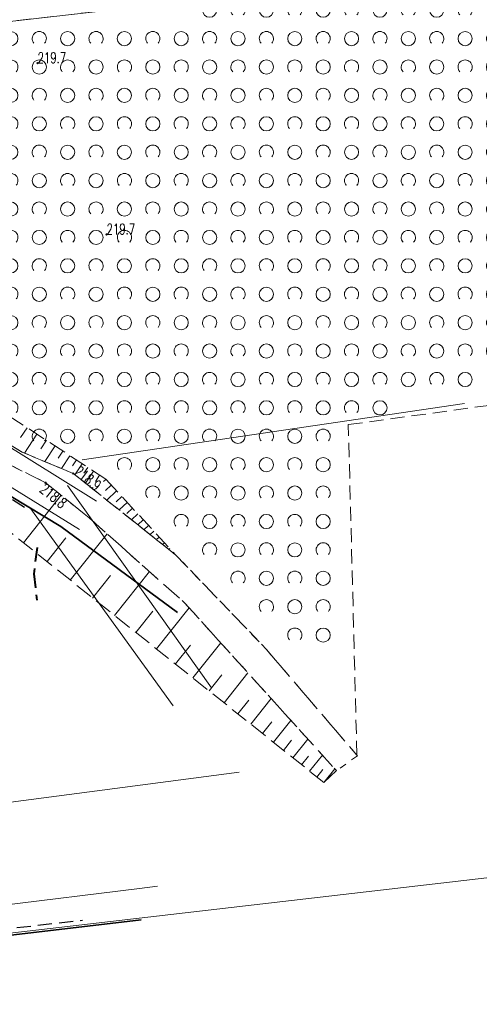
# Model space of a CAD drawing. Header units: metres. Extents: x 7496982 to 7497528, y 5603168 to 5605598.
# Tile 70 of 74: x 7497253 to 7497285, y 5604975 to 5605045. Entities that reach past the tile are written whole.
import ezdxf
from ezdxf.enums import TextEntityAlignment as Align

# ---------------------------------------------------------------- set-up
doc = ezdxf.new("R2010")
doc.units = ezdxf.units.M
doc.header["$MEASUREMENT"] = 0
for name, pattern in [('1_SUKP', [0]), ('2', [1.5, 1, -0.5]), ('2_1', [0]), ('2_OTOO', [0]), ('2_OTRK', [1.75, 1.25, -0.5]), ('2_OTRKG', [1.75, 1.25, -0.5]), ('2_OTWM', [1, 0.5, -0.5]), ('2_OTWM_A', [2, 1, -1]), ('2_OTZK', [1.5, 1, -0.5]), ('GDE', [0])]:
    doc.linetypes.add(name, pattern=pattern)
doc.layers.get('0').update_dxf_attribs({"color": 250, "linetype": 'CONTINUOUS', "lineweight": 100})
for name, color, linetype, lineweight in [('EDZPD_L_0', 3, 'GDE', 18), ('OTO_L_0', 7, '2_OTOO', 35), ('OTR_L_1', 7, '2_OTRK', 18), ('OTR_T_1', 7, 'CONTINUOUS', 18), ('OTW_L_3', 7, '2_OTWM_A', 18), ('OTZ_L_1', 7, '2_OTZK', 18), ('PLAN_L_0', 214, '2', 30), ('SUKP_L_0', 34, '1_SUKP', 18), ('ZAKRES_L_0', 1, '2', 40)]:
    doc.layers.add(name, color=color, linetype=linetype, lineweight=lineweight)
doc.styles.get("Standard").update_dxf_attribs({"font": 'Simplex.SHX', "width": 0.75})

# ---------------------------------------------------------------- blocks, each defined once
blk = doc.blocks.new('2_OTZK')
at = {"linetype": 'Continuous'}
for centre in [(-1, 1), (1, -1)]:
    blk.add_circle(centre, 0.5, dxfattribs=at)
for centre, start, end in [((1, 1), 318.59038, 221.40962), ((-1, -1), 318.70311, 221.29689)]:
    blk.add_arc(centre, 0.5, start, end, dxfattribs=at)
blk = doc.blocks.new('2_OTRN')
at = {"linetype": 'Continuous'}
blk.add_circle((0, 0), 0.045, dxfattribs=at)

msp = doc.modelspace()

# ---------------------------------------------------------------- linework, layer by layer
at = {"layer": 'EDZPD_L_0', "linetype": 'GDE'}
for p, q in [((7497275.8138, 5605047.2652), (7497226.97, 5605041.68)), ((7497258.01436, 5605010.76119), (7497223.63, 5605032.21)), ((7497256.82, 5605008.77), (7497222.12, 5605030.23)), ((7497257.01, 5605013.66), (7497283.9418, 5605017.6323)), ((7497255.99, 5605011.85), (7497266.12, 5604997.62)), ((7497263.42, 5604996.35), (7497253.3164, 5605010.3004)), ((7497209.73, 5604984.04), (7497268.076, 5604991.6648)), ((7497294.22, 5604985.26), (7497209, 5604975.33))]:
    msp.add_line(p, q, dxfattribs=at)
at = {"layer": 'OTO_L_0', "linetype": '2_OTOO'}
for p, q in [((7497255.508, 5605008.9833), (7497252.0141, 5605011.0831)), ((7497263.722, 5605002.914), (7497255.508, 5605008.9833)), ((7497224.626, 5604976.968), (7497261.173, 5604981.278))]:
    msp.add_line(p, q, dxfattribs=at)
at = {"layer": 'OTR_L_1', "linetype": '2_OTRKG'}
for p, q in [((7497243.01692, 5605022.53924), (7497258.66881, 5605012.31389)), ((7497258.66881, 5605012.31389), (7497263.5942, 5605006.979)), ((7497274.03507, 5604990.95017), (7497248.47035, 5605011.34228))]:
    msp.add_line(p, q, dxfattribs=at)
at = {"layer": 'OTR_L_1', "linetype": '2_1'}
for p, q in [((7497253.13292, 5605015.93048), (7497252.68034, 5605015.23772)), ((7497253.82568, 5605015.4779), (7497252.95218, 5605014.14085)), ((7497254.49421, 5605015.04116), (7497254.09784, 5605014.43444)), ((7497255.10092, 5605014.64479), (7497254.38149, 5605013.54355)), ((7497255.65154, 5605014.28507), (7497255.32508, 5605013.78536)), ((7497256.15125, 5605013.95861), (7497255.5587, 5605013.0516)), ((7497256.60475, 5605013.66234), (7497256.33587, 5605013.25077)), ((7497257.01633, 5605013.39346), (7497256.50547, 5605012.61149)), ((7497257.40731, 5605013.13803), (7497257.14, 5605012.72886)), ((7497257.81648, 5605012.87072), (7497257.257, 5605012.01434)), ((7497258.24467, 5605012.59099), (7497257.95193, 5605012.14288)), ((7497258.68823, 5605012.29287), (7497258.51856, 5605012.13622)), ((7497259.06297, 5605011.88696), (7497258.65707, 5605011.51222)), ((7497259.43772, 5605011.48106), (7497258.73948, 5605010.83641)), ((7497252.87197, 5605007.83125), (7497255.53566, 5605011.17061)), ((7497259.81247, 5605011.07516), (7497259.40656, 5605010.70041)), ((7497260.18721, 5605010.66925), (7497259.61488, 5605010.14085)), ((7497260.56196, 5605010.26335), (7497260.15605, 5605009.8886)), ((7497260.9367, 5605009.85744), (7497260.49027, 5605009.44528)), ((7497261.31145, 5605009.45154), (7497260.92797, 5605009.0975)), ((7497261.6862, 5605009.04564), (7497261.36567, 5605008.74972)), ((7497262.06094, 5605008.63973), (7497261.80337, 5605008.40193)), ((7497254.53759, 5605006.50265), (7497255.8662, 5605008.16827)), ((7497256.16659, 5605005.20325), (7497258.76539, 5605008.46125)), ((7497262.43569, 5605008.23383), (7497262.24107, 5605008.05415)), ((7497262.81044, 5605007.82793), (7497262.67877, 5605007.70637)), ((7497263.18518, 5605007.42202), (7497263.11647, 5605007.35859)), ((7497263.55993, 5605007.01612), (7497263.55417, 5605007.0108)), ((7497257.75218, 5605003.93848), (7497259.01695, 5605005.52406)), ((7497259.2955, 5605002.70742), (7497261.75762, 5605005.79407)), ((7497262.24168, 5605000.35736), (7497264.54532, 5605003.24533)), ((7497260.7977, 5605001.50917), (7497261.99594, 5605003.01137)), ((7497263.5767, 5604999.29246), (7497264.6416, 5605000.62748)), ((7497264.81098, 5604998.30791), (7497266.78007, 5605000.77647)), ((7497265.95213, 5604997.39766), (7497266.86237, 5604998.5388)), ((7497267.00716, 5604996.5561), (7497268.69028, 5604998.66616)), ((7497268.88438, 5604995.0587), (7497270.32307, 5604996.86232)), ((7497267.98257, 5604995.77804), (7497268.76063, 5604996.75346)), ((7497269.71815, 5604994.39364), (7497270.38321, 5604995.2274)), ((7497270.48899, 5604993.77876), (7497271.71874, 5604995.32045)), ((7497271.20167, 5604993.21028), (7497271.77015, 5604993.92296)), ((7497271.86057, 5604992.6847), (7497272.91173, 5604994.0025)), ((7497272.46974, 5604992.19878), (7497272.95566, 5604992.80796)), ((7497273.03295, 5604991.74953), (7497273.93145, 5604992.87595)), ((7497273.55366, 5604991.33418), (7497273.96901, 5604991.85489)), ((7497274.03507, 5604990.95017), (7497274.80309, 5604991.913))]:
    msp.add_line(p, q, dxfattribs=at)
at = {"layer": 'OTR_L_1', "linetype": '2_OTRK'}
for p, q in [((7497248.5512, 5605015.0137), (7497254.4372, 5605012.0556)), ((7497252.7855, 5605014.2105), (7497250.6012, 5605015.5204)), ((7497256.3874, 5605012.7053), (7497252.7855, 5605014.2105)), ((7497263.5942, 5605006.979), (7497256.3874, 5605012.7053)), ((7497254.4372, 5605012.0556), (7497257.5139, 5605009.5768)), ((7497257.5139, 5605009.5768), (7497264.246, 5605003.576)), ((7497264.246, 5605003.576), (7497274.9214, 5604991.7823)), ((7497274.9214, 5604991.7823), (7497274.03507, 5604990.95017))]:
    msp.add_line(p, q, dxfattribs=at)
at = {"layer": 'OTW_L_3', "linetype": '2_OTWM'}
for p, q in [((7497248.5512, 5605015.0137), (7497254.4372, 5605012.0556)), ((7497252.7855, 5605014.2105), (7497250.6012, 5605015.5204)), ((7497256.3874, 5605012.7053), (7497252.7855, 5605014.2105)), ((7497263.5942, 5605006.979), (7497256.3874, 5605012.7053)), ((7497254.4372, 5605012.0556), (7497257.5139, 5605009.5768)), ((7497257.5139, 5605009.5768), (7497264.246, 5605003.576)), ((7497269.989, 5605000.32), (7497263.5942, 5605006.979)), ((7497264.246, 5605003.576), (7497274.771, 5604991.952)), ((7497269.989, 5605000.32), (7497276.367, 5604992.871)), ((7497276.4067, 5604992.8248), (7497274.9214, 5604991.7823)), ((7497276.367, 5604992.871), (7497276.4067, 5604992.8248)), ((7497274.771, 5604991.952), (7497274.9214, 5604991.7823))]:
    msp.add_line(p, q, dxfattribs=at)
at = {"layer": 'OTZ_L_1', "linetype": '2_OTZK'}
for p, q in [((7497275.8138, 5605047.2652), (7497226.97, 5605041.68)), ((7497275.76197, 5605016.14828), (7497320.9899, 5605022.3262)), ((7497276.367, 5604992.871), (7497275.76197, 5605016.14828)), ((7497250.6012, 5605015.5204), (7497252.7855, 5605014.2105)), ((7497252.7855, 5605014.2105), (7497256.3874, 5605012.7053)), ((7497256.3874, 5605012.7053), (7497263.5942, 5605006.979)), ((7497263.5942, 5605006.979), (7497269.989, 5605000.32)), ((7497269.989, 5605000.32), (7497276.367, 5604992.871))]:
    msp.add_line(p, q, dxfattribs=at)
at = {"layer": 'PLAN_L_0', "linetype": '2'}
for p, q in [((7497252.95485, 5605010.32224), (7497215.95839, 5605033.35411)), ((7497209.17781, 5604975.82389), (7497257.03561, 5604981.25456))]:
    msp.add_line(p, q, dxfattribs=at)
at = {"layer": 'SUKP_L_0', "linetype": '1_SUKP'}
for p, q in [((7497261.05123, 5604983.48441), (7497241.29, 5604981.08)), ((7497262.33, 5604983.64), (7497261.05123, 5604983.48441))]:
    msp.add_line(p, q, dxfattribs=at)
at = {"layer": 'ZAKRES_L_0', "linetype": '2'}
for p, q in [((7497253.83632, 5605007.50218), (7497253.60152, 5605005.64324)), ((7497253.60152, 5605005.64324), (7497253.81482, 5605003.78172))]:
    msp.add_line(p, q, dxfattribs=at)

# ---------------------------------------------------------------- block references
at = {"layer": 'OTR_T_1'}
for p in [(7497253.8695, 5605041.6003), (7497258.7293, 5605029.5407)]:
    msp.add_blockref('2_OTRN', p, dxfattribs=at)
for p, rotation in [((7497254.4372, 5605012.0556), 321.0999862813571), ((7497256.3874, 5605012.7053), 321.497995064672)]:
    msp.add_blockref('2_OTRN', p, dxfattribs=dict(at, rotation=rotation))
at = {"layer": 'OTZ_L_1'}
for p in [(7497266.9899, 5605044.3262), (7497270.9899, 5605044.3262), (7497274.9899, 5605044.3262), (7497278.9899, 5605044.3262), (7497282.9899, 5605044.3262), (7497252.9899, 5605042.3262), (7497256.9899, 5605042.3262), (7497260.9899, 5605042.3262), (7497264.9899, 5605042.3262), (7497268.9899, 5605042.3262), (7497272.9899, 5605042.3262), (7497276.9899, 5605042.3262), (7497280.9899, 5605042.3262), (7497284.9899, 5605042.3262), (7497254.9899, 5605040.3262), (7497258.9899, 5605040.3262), (7497262.9899, 5605040.3262), (7497266.9899, 5605040.3262), (7497270.9899, 5605040.3262), (7497274.9899, 5605040.3262), (7497278.9899, 5605040.3262), (7497282.9899, 5605040.3262), (7497252.9899, 5605038.3262), (7497256.9899, 5605038.3262), (7497260.9899, 5605038.3262), (7497264.9899, 5605038.3262), (7497268.9899, 5605038.3262), (7497272.9899, 5605038.3262), (7497276.9899, 5605038.3262), (7497280.9899, 5605038.3262), (7497284.9899, 5605038.3262), (7497254.9899, 5605036.3262), (7497258.9899, 5605036.3262), (7497262.9899, 5605036.3262), (7497266.9899, 5605036.3262), (7497270.9899, 5605036.3262), (7497274.9899, 5605036.3262), (7497278.9899, 5605036.3262), (7497282.9899, 5605036.3262), (7497252.9899, 5605034.3262), (7497256.9899, 5605034.3262), (7497260.9899, 5605034.3262), (7497264.9899, 5605034.3262), (7497268.9899, 5605034.3262), (7497272.9899, 5605034.3262), (7497276.9899, 5605034.3262), (7497280.9899, 5605034.3262), (7497284.9899, 5605034.3262), (7497254.9899, 5605032.3262), (7497258.9899, 5605032.3262), (7497262.9899, 5605032.3262), (7497266.9899, 5605032.3262), (7497270.9899, 5605032.3262), (7497274.9899, 5605032.3262), (7497278.9899, 5605032.3262), (7497282.9899, 5605032.3262), (7497252.9899, 5605030.3262), (7497256.9899, 5605030.3262), (7497260.9899, 5605030.3262), (7497264.9899, 5605030.3262), (7497268.9899, 5605030.3262), (7497272.9899, 5605030.3262), (7497276.9899, 5605030.3262), (7497280.9899, 5605030.3262), (7497284.9899, 5605030.3262), (7497254.9899, 5605028.3262), (7497258.9899, 5605028.3262), (7497262.9899, 5605028.3262), (7497266.9899, 5605028.3262), (7497270.9899, 5605028.3262), (7497274.9899, 5605028.3262), (7497278.9899, 5605028.3262), (7497282.9899, 5605028.3262), (7497252.9899, 5605026.3262), (7497256.9899, 5605026.3262), (7497260.9899, 5605026.3262), (7497264.9899, 5605026.3262), (7497268.9899, 5605026.3262), (7497272.9899, 5605026.3262), (7497276.9899, 5605026.3262), (7497280.9899, 5605026.3262), (7497284.9899, 5605026.3262), (7497254.9899, 5605024.3262), (7497258.9899, 5605024.3262), (7497262.9899, 5605024.3262), (7497266.9899, 5605024.3262), (7497270.9899, 5605024.3262), (7497274.9899, 5605024.3262), (7497278.9899, 5605024.3262), (7497282.9899, 5605024.3262), (7497252.9899, 5605022.3262), (7497256.9899, 5605022.3262), (7497260.9899, 5605022.3262), (7497264.9899, 5605022.3262), (7497268.9899, 5605022.3262), (7497272.9899, 5605022.3262), (7497276.9899, 5605022.3262), (7497280.9899, 5605022.3262), (7497284.9899, 5605022.3262), (7497254.9899, 5605020.3262), (7497258.9899, 5605020.3262), (7497262.9899, 5605020.3262), (7497266.9899, 5605020.3262), (7497270.9899, 5605020.3262), (7497274.9899, 5605020.3262), (7497278.9899, 5605020.3262), (7497282.9899, 5605020.3262), (7497252.9899, 5605018.3262), (7497256.9899, 5605018.3262), (7497260.9899, 5605018.3262), (7497264.9899, 5605018.3262), (7497268.9899, 5605018.3262), (7497272.9899, 5605018.3262), (7497276.9899, 5605018.3262), (7497254.9899, 5605016.3262), (7497258.9899, 5605016.3262), (7497262.9899, 5605016.3262), (7497266.9899, 5605016.3262), (7497270.9899, 5605016.3262), (7497260.9899, 5605014.3262), (7497264.9899, 5605014.3262), (7497268.9899, 5605014.3262), (7497272.9899, 5605014.3262), (7497262.9899, 5605012.3262), (7497266.9899, 5605012.3262), (7497270.9899, 5605012.3262), (7497264.9899, 5605010.3262), (7497268.9899, 5605010.3262), (7497272.9899, 5605010.3262), (7497266.9899, 5605008.3262), (7497270.9899, 5605008.3262), (7497268.9899, 5605006.3262), (7497272.9899, 5605006.3262), (7497270.9899, 5605004.3262), (7497272.9899, 5605002.3262)]:
    msp.add_blockref('2_OTZK', p, dxfattribs=at)

# ---------------------------------------------------------------- texts
at = {"layer": 'OTR_T_1', "lineweight": 9, "width": 0.7}
for p in [(7497253.8695, 5605041.6003), (7497258.7293, 5605029.5407)]:
    msp.add_text('219.7', height=0.75, dxfattribs=at).set_placement(p)
msp.add_text('218.9', height=0.75, rotation=-38.5020049, dxfattribs=at).set_placement((7497256.3874, 5605012.7053))
msp.add_text('218.8', height=0.75, rotation=-38.9000137, dxfattribs=at).set_placement((7497254.4372, 5605012.0556), align=Align.TOP_LEFT)

doc.saveas('drawing.dxf')
